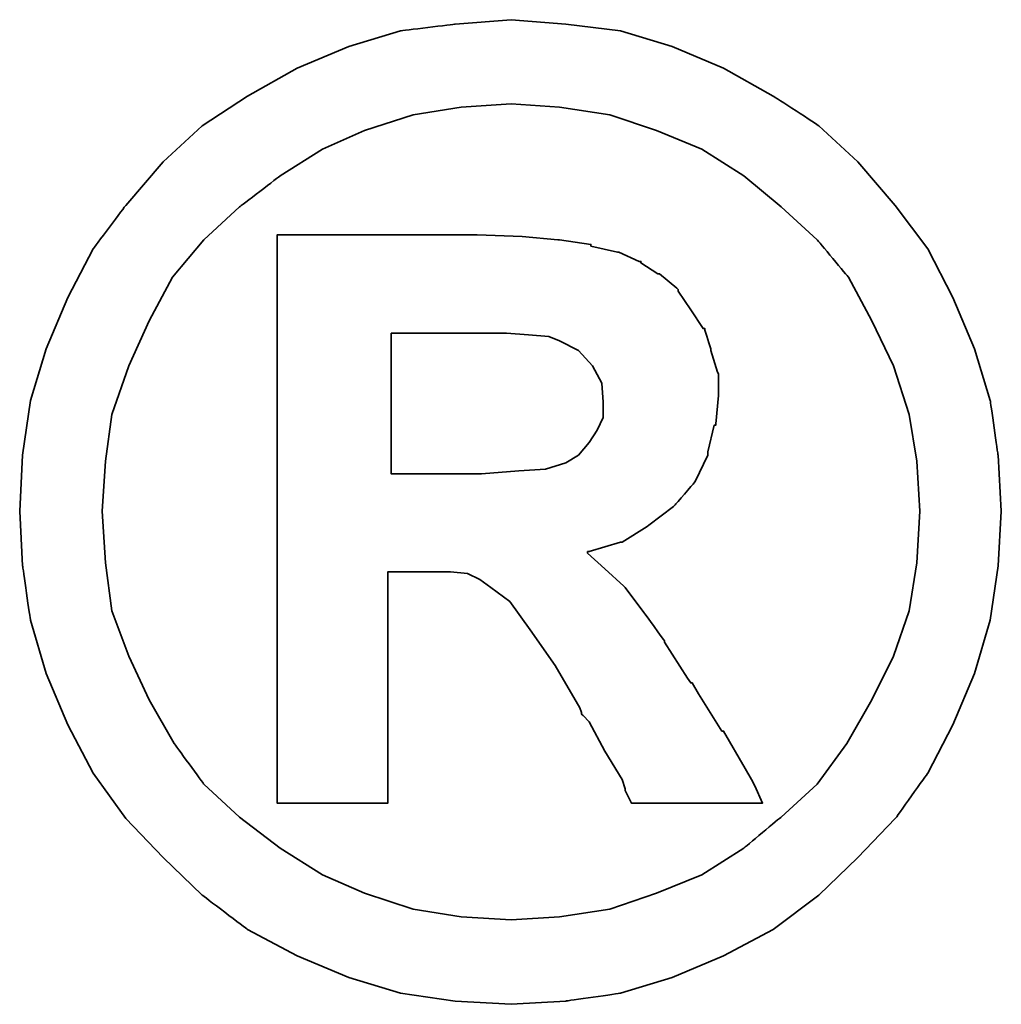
# Model space of a CAD drawing. Header units: inches. Extents: x 16 to 262, y -6 to 191.
# Tile 50 of 52: x 231.634 to 232.483, y 112.741 to 113.593. Entities that reach past the tile are written whole.
import ezdxf

# ---------------------------------------------------------------- set-up
doc = ezdxf.new("R2010")
doc.units = ezdxf.units.IN
doc.header["$LTSCALE"] = 0.25
doc.layers.add('DIM', color=4, linetype='Continuous')
doc.layers.add('layer 1', color=7, linetype='Continuous')

# ---------------------------------------------------------------- blocks, each defined once
blk = doc.blocks.new('TBI MOTION logo(完整正式版)')
at = {"layer": 'layer 1', "color": 22, "lineweight": 35}
for points, knots in [([(81.20634, 4.98624), (81.20634, 4.98624), (81.18649, 5.32862), (81.18649, 5.32862), (81.18649, 5.32862), (81.18649, 5.32862), (81.13886, 5.66206), (81.13886, 5.66206), (81.13886, 5.66206), (81.13886, 5.66206), (81.04359, 5.97764), (81.04359, 5.97764), (81.04359, 5.97764), (81.04359, 5.97764), (80.91061, 6.29124), (80.91061, 6.29124), (80.91061, 6.29124), (80.91061, 6.29124), (80.75778, 6.58697), (80.75778, 6.58697), (80.75778, 6.58697), (80.75778, 6.58697), (80.5593, 6.85294), (80.5593, 6.85294), (80.5593, 6.85294), (80.5593, 6.85294), (80.33105, 7.1189), (80.33105, 7.1189), (80.33105, 7.1189), (80.33105, 7.1189), (80.09287, 7.33921), (80.09287, 7.33921), (80.09287, 7.33921), (80.09287, 7.33921), (79.815, 7.51982), (79.815, 7.51982), (79.815, 7.51982), (79.815, 7.51982), (79.51133, 7.69051), (79.51133, 7.69051), (79.51133, 7.69051), (79.51133, 7.69051), (79.19773, 7.8235), (79.19773, 7.8235), (79.19773, 7.8235), (79.19773, 7.8235), (78.88215, 7.91877), (78.88215, 7.91877), (78.88215, 7.91877), (78.88215, 7.91877), (78.54871, 7.95846), (78.54871, 7.95846), (78.54871, 7.95846), (78.54871, 7.95846), (78.21526, 7.98625), (78.21526, 7.98625), (78.21526, 7.98625), (78.21526, 7.98625), (77.87388, 7.95846), (77.87388, 7.95846), (77.87388, 7.95846), (77.87388, 7.95846), (77.54044, 7.91877), (77.54044, 7.91877), (77.54044, 7.91877), (77.54044, 7.91877), (77.22485, 7.8235), (77.22485, 7.8235), (77.22485, 7.8235), (77.22485, 7.8235), (76.91027, 7.69051), (76.91027, 7.69051), (76.91027, 7.69051), (76.91027, 7.69051), (76.6056, 7.51982), (76.6056, 7.51982), (76.6056, 7.51982), (76.6056, 7.51982), (76.32972, 7.33921), (76.32972, 7.33921), (76.32972, 7.33921), (76.32972, 7.33921), (76.09154, 7.1189), (76.09154, 7.1189), (76.09154, 7.1189), (76.09154, 7.1189), (75.86329, 6.85294), (75.86329, 6.85294), (75.86329, 6.85294), (75.86329, 6.85294), (75.66382, 6.58697), (75.66382, 6.58697), (75.66382, 6.58697), (75.66382, 6.58697), (75.51099, 6.29124), (75.51099, 6.29124), (75.51099, 6.29124), (75.51099, 6.29124), (75.37702, 5.97764), (75.37702, 5.97764), (75.37702, 5.97764), (75.37702, 5.97764), (75.28175, 5.66206), (75.28175, 5.66206), (75.28175, 5.66206), (75.28175, 5.66206), (75.23411, 5.32862), (75.23411, 5.32862), (75.23411, 5.32862), (75.23411, 5.32862), (75.21625, 4.98624), (75.21625, 4.98624), (75.21625, 4.98624), (75.21625, 4.98624), (75.23411, 4.6528), (75.23411, 4.6528), (75.23411, 4.6528), (75.23411, 4.6528), (75.28175, 4.32035), (75.28175, 4.32035), (75.28175, 4.32035), (75.28175, 4.32035), (75.37702, 3.99583), (75.37702, 3.99583), (75.37702, 3.99583), (75.37702, 3.99583), (75.51099, 3.68224), (75.51099, 3.68224), (75.51099, 3.68224), (75.51099, 3.68224), (75.66382, 3.38749), (75.66382, 3.38749), (75.66382, 3.38749), (75.66382, 3.38749), (75.86329, 3.10963), (75.86329, 3.10963), (75.86329, 3.10963), (75.86329, 3.10963), (76.09154, 2.87145), (76.09154, 2.87145), (76.09154, 2.87145), (76.09154, 2.87145), (76.32972, 2.6432), (76.32972, 2.6432), (76.32972, 2.6432), (76.32972, 2.6432), (76.6056, 2.43381), (76.6056, 2.43381), (76.6056, 2.43381), (76.6056, 2.43381), (76.91027, 2.27205), (76.91027, 2.27205), (76.91027, 2.27205), (76.91027, 2.27205), (77.22485, 2.13906), (77.22485, 2.13906), (77.22485, 2.13906), (77.22485, 2.13906), (77.54044, 2.0438), (77.54044, 2.0438), (77.54044, 2.0438), (77.54044, 2.0438), (77.87388, 1.99616), (77.87388, 1.99616), (77.87388, 1.99616), (77.87388, 1.99616), (78.21526, 1.97631), (78.21526, 1.97631), (78.21526, 1.97631), (78.21526, 1.97631), (78.54871, 1.99616), (78.54871, 1.99616), (78.54871, 1.99616), (78.54871, 1.99616), (78.88215, 2.0438), (78.88215, 2.0438), (78.88215, 2.0438), (78.88215, 2.0438), (79.19773, 2.13906), (79.19773, 2.13906), (79.19773, 2.13906), (79.19773, 2.13906), (79.51133, 2.27205), (79.51133, 2.27205), (79.51133, 2.27205), (79.51133, 2.27205), (79.815, 2.43381), (79.815, 2.43381), (79.815, 2.43381), (79.815, 2.43381), (80.09287, 2.6432), (80.09287, 2.6432), (80.09287, 2.6432), (80.09287, 2.6432), (80.33105, 2.87145), (80.33105, 2.87145), (80.33105, 2.87145), (80.33105, 2.87145), (80.5593, 3.10963), (80.5593, 3.10963), (80.5593, 3.10963), (80.5593, 3.10963), (80.75778, 3.38749), (80.75778, 3.38749), (80.75778, 3.38749), (80.75778, 3.38749), (80.91061, 3.68224), (80.91061, 3.68224), (80.91061, 3.68224), (80.91061, 3.68224), (81.04359, 3.99583), (81.04359, 3.99583), (81.04359, 3.99583), (81.04359, 3.99583), (81.13886, 4.32035), (81.13886, 4.32035), (81.13886, 4.32035), (81.13886, 4.32035), (81.18649, 4.6528), (81.18649, 4.6528), (81.18649, 4.6528), (81.18649, 4.6528), (81.20634, 4.98624), (81.20634, 4.98624)], [0, 0, 0, 0, 0.0178571, 0.0178571, 0.0178571, 0.0178572, 0.0357143, 0.0357143, 0.0357143, 0.0357143, 0.0535714, 0.0535714, 0.0535714, 0.0535714, 0.0714286, 0.0714286, 0.0714286, 0.0714286, 0.0892857, 0.0892857, 0.0892857, 0.0892857, 0.1071429, 0.1071429, 0.1071429, 0.1071429, 0.125, 0.125, 0.125, 0.125, 0.1428571, 0.1428571, 0.1428571, 0.1428572, 0.1607143, 0.1607143, 0.1607143, 0.1607143, 0.1785714, 0.1785714, 0.1785714, 0.1785714, 0.1964286, 0.1964286, 0.1964286, 0.1964286, 0.2142857, 0.2142857, 0.2142857, 0.2142857, 0.2321429, 0.2321429, 0.2321429, 0.2321429, 0.25, 0.25, 0.25, 0.25, 0.2678571, 0.2678571, 0.2678571, 0.2678572, 0.2857143, 0.2857143, 0.2857143, 0.2857143, 0.3035714, 0.3035714, 0.3035714, 0.3035714, 0.3214286, 0.3214286, 0.3214286, 0.3214286, 0.3392857, 0.3392857, 0.3392857, 0.3392857, 0.3571429, 0.3571429, 0.3571429, 0.3571429, 0.375, 0.375, 0.375, 0.375, 0.3928571, 0.3928571, 0.3928571, 0.3928572, 0.4107143, 0.4107143, 0.4107143, 0.4107143, 0.4285714, 0.4285714, 0.4285714, 0.4285714, 0.4464286, 0.4464286, 0.4464286, 0.4464286, 0.4642857, 0.4642857, 0.4642857, 0.4642857, 0.4821429, 0.4821429, 0.4821429, 0.4821429, 0.5, 0.5, 0.5, 0.5, 0.5178571, 0.5178571, 0.5178571, 0.5178572, 0.5357143, 0.5357143, 0.5357143, 0.5357143, 0.5535714, 0.5535714, 0.5535714, 0.5535714, 0.5714286, 0.5714286, 0.5714286, 0.5714286, 0.5892857, 0.5892857, 0.5892857, 0.5892857, 0.6071429, 0.6071429, 0.6071429, 0.6071429, 0.625, 0.625, 0.625, 0.625, 0.6428571, 0.6428571, 0.6428571, 0.6428572, 0.6607143, 0.6607143, 0.6607143, 0.6607143, 0.6785714, 0.6785714, 0.6785714, 0.6785714, 0.6964286, 0.6964286, 0.6964286, 0.6964286, 0.7142857, 0.7142857, 0.7142857, 0.7142857, 0.7321429, 0.7321429, 0.7321429, 0.7321429, 0.75, 0.75, 0.75, 0.75, 0.7678571, 0.7678571, 0.7678571, 0.7678572, 0.7857143, 0.7857143, 0.7857143, 0.7857143, 0.8035714, 0.8035714, 0.8035714, 0.8035714, 0.8214286, 0.8214286, 0.8214286, 0.8214286, 0.8392857, 0.8392857, 0.8392857, 0.8392857, 0.8571429, 0.8571429, 0.8571429, 0.8571429, 0.875, 0.875, 0.875, 0.875, 0.8928571, 0.8928571, 0.8928571, 0.8928572, 0.9107143, 0.9107143, 0.9107143, 0.9107143, 0.9285714, 0.9285714, 0.9285714, 0.9285714, 0.9464286, 0.9464286, 0.9464286, 0.9464286, 0.9642857, 0.9642857, 0.9642857, 0.9642857, 0.9821429, 0.9821429, 0.9821429, 0.9821429, 1, 1, 1, 1]), ([(80.71014, 4.98624), (80.71014, 4.98624), (80.69129, 5.29091), (80.69129, 5.29091), (80.69129, 5.29091), (80.69129, 5.29091), (80.64464, 5.57672), (80.64464, 5.57672), (80.64464, 5.57672), (80.64464, 5.57672), (80.54937, 5.87245), (80.54937, 5.87245), (80.54937, 5.87245), (80.54937, 5.87245), (80.41639, 6.14833), (80.41639, 6.14833), (80.41639, 6.14833), (80.41639, 6.14833), (80.27349, 6.41429), (80.27349, 6.41429), (80.27349, 6.41429), (80.27349, 6.41429), (80.08295, 6.64255), (80.08295, 6.64255), (80.08295, 6.64255), (80.08295, 6.64255), (79.86264, 6.84301), (79.86264, 6.84301), (79.86264, 6.84301), (79.86264, 6.84301), (79.63439, 7.03355), (79.63439, 7.03355), (79.63439, 7.03355), (79.63439, 7.03355), (79.37835, 7.1963), (79.37835, 7.1963), (79.37835, 7.1963), (79.37835, 7.1963), (79.10246, 7.30944), (79.10246, 7.30944), (79.10246, 7.30944), (79.10246, 7.30944), (78.81665, 7.40471), (78.81665, 7.40471), (78.81665, 7.40471), (78.81665, 7.40471), (78.511, 7.45234), (78.511, 7.45234), (78.511, 7.45234), (78.511, 7.45234), (78.21526, 7.47219), (78.21526, 7.47219), (78.21526, 7.47219), (78.21526, 7.47219), (77.9106, 7.45234), (77.9106, 7.45234), (77.9106, 7.45234), (77.9106, 7.45234), (77.61685, 7.40471), (77.61685, 7.40471), (77.61685, 7.40471), (77.61685, 7.40471), (77.32012, 7.30944), (77.32012, 7.30944), (77.32012, 7.30944), (77.32012, 7.30944), (77.06309, 7.1963), (77.06309, 7.1963), (77.06309, 7.1963), (77.06309, 7.1963), (76.80606, 7.03355), (76.80606, 7.03355), (76.80606, 7.03355), (76.80606, 7.03355), (76.55797, 6.84301), (76.55797, 6.84301), (76.55797, 6.84301), (76.55797, 6.84301), (76.34063, 6.64255), (76.34063, 6.64255), (76.34063, 6.64255), (76.34063, 6.64255), (76.1491, 6.41429), (76.1491, 6.41429), (76.1491, 6.41429), (76.1491, 6.41429), (76.0062, 6.14833), (76.0062, 6.14833), (76.0062, 6.14833), (76.0062, 6.14833), (75.88314, 5.87245), (75.88314, 5.87245), (75.88314, 5.87245), (75.88314, 5.87245), (75.77794, 5.57672), (75.77794, 5.57672), (75.77794, 5.57672), (75.77794, 5.57672), (75.73924, 5.29091), (75.73924, 5.29091), (75.73924, 5.29091), (75.73924, 5.29091), (75.72039, 4.98624), (75.72039, 4.98624), (75.72039, 4.98624), (75.72039, 4.98624), (75.73924, 4.67165), (75.73924, 4.67165), (75.73924, 4.67165), (75.73924, 4.67165), (75.77794, 4.37791), (75.77794, 4.37791), (75.77794, 4.37791), (75.77794, 4.37791), (75.88314, 4.10102), (75.88314, 4.10102), (75.88314, 4.10102), (75.88314, 4.10102), (76.0062, 3.83407), (76.0062, 3.83407), (76.0062, 3.83407), (76.0062, 3.83407), (76.15902, 3.56811), (76.15902, 3.56811), (76.15902, 3.56811), (76.15902, 3.56811), (76.34063, 3.32001), (76.34063, 3.32001), (76.34063, 3.32001), (76.34063, 3.32001), (76.55797, 3.11955), (76.55797, 3.11955), (76.55797, 3.11955), (76.55797, 3.11955), (76.80606, 2.92901), (76.80606, 2.92901), (76.80606, 2.92901), (76.80606, 2.92901), (77.06309, 2.76725), (77.06309, 2.76725), (77.06309, 2.76725), (77.06309, 2.76725), (77.32012, 2.65412), (77.32012, 2.65412), (77.32012, 2.65412), (77.32012, 2.65412), (77.61685, 2.55786), (77.61685, 2.55786), (77.61685, 2.55786), (77.61685, 2.55786), (77.9106, 2.51022), (77.9106, 2.51022), (77.9106, 2.51022), (77.9106, 2.51022), (78.21526, 2.49137), (78.21526, 2.49137), (78.21526, 2.49137), (78.21526, 2.49137), (78.511, 2.51022), (78.511, 2.51022), (78.511, 2.51022), (78.511, 2.51022), (78.81665, 2.55786), (78.81665, 2.55786), (78.81665, 2.55786), (78.81665, 2.55786), (79.10246, 2.65412), (79.10246, 2.65412), (79.10246, 2.65412), (79.10246, 2.65412), (79.37835, 2.76725), (79.37835, 2.76725), (79.37835, 2.76725), (79.37835, 2.76725), (79.63439, 2.92901), (79.63439, 2.92901), (79.63439, 2.92901), (79.63439, 2.92901), (79.86264, 3.11955), (79.86264, 3.11955), (79.86264, 3.11955), (79.86264, 3.11955), (80.08295, 3.32001), (80.08295, 3.32001), (80.08295, 3.32001), (80.08295, 3.32001), (80.26356, 3.56811), (80.26356, 3.56811), (80.26356, 3.56811), (80.26356, 3.56811), (80.41639, 3.83407), (80.41639, 3.83407), (80.41639, 3.83407), (80.41639, 3.83407), (80.54937, 4.10102), (80.54937, 4.10102), (80.54937, 4.10102), (80.54937, 4.10102), (80.64464, 4.37791), (80.64464, 4.37791), (80.64464, 4.37791), (80.64464, 4.37791), (80.69129, 4.67165), (80.69129, 4.67165), (80.69129, 4.67165), (80.69129, 4.67165), (80.71014, 4.98624), (80.71014, 4.98624)], [0, 0, 0, 0, 0.0192308, 0.0192308, 0.0192308, 0.0192308, 0.0384615, 0.0384615, 0.0384615, 0.0384615, 0.0576923, 0.0576923, 0.0576923, 0.0576923, 0.0769231, 0.0769231, 0.0769231, 0.0769231, 0.0961538, 0.0961538, 0.0961538, 0.0961539, 0.1153846, 0.1153846, 0.1153846, 0.1153846, 0.1346154, 0.1346154, 0.1346154, 0.1346154, 0.1538462, 0.1538462, 0.1538462, 0.1538462, 0.1730769, 0.1730769, 0.1730769, 0.1730769, 0.1923077, 0.1923077, 0.1923077, 0.1923077, 0.2115385, 0.2115385, 0.2115385, 0.2115385, 0.2307692, 0.2307692, 0.2307692, 0.2307692, 0.25, 0.25, 0.25, 0.25, 0.2692308, 0.2692308, 0.2692308, 0.2692308, 0.2884615, 0.2884615, 0.2884615, 0.2884615, 0.3076923, 0.3076923, 0.3076923, 0.3076923, 0.3269231, 0.3269231, 0.3269231, 0.3269231, 0.3461538, 0.3461538, 0.3461538, 0.3461539, 0.3653846, 0.3653846, 0.3653846, 0.3653846, 0.3846154, 0.3846154, 0.3846154, 0.3846154, 0.4038462, 0.4038462, 0.4038462, 0.4038462, 0.4230769, 0.4230769, 0.4230769, 0.4230769, 0.4423077, 0.4423077, 0.4423077, 0.4423077, 0.4615385, 0.4615385, 0.4615385, 0.4615385, 0.4807692, 0.4807692, 0.4807692, 0.4807692, 0.5, 0.5, 0.5, 0.5, 0.5192308, 0.5192308, 0.5192308, 0.5192308, 0.5384615, 0.5384615, 0.5384615, 0.5384615, 0.5576923, 0.5576923, 0.5576923, 0.5576923, 0.5769231, 0.5769231, 0.5769231, 0.5769231, 0.5961538, 0.5961538, 0.5961538, 0.5961539, 0.6153846, 0.6153846, 0.6153846, 0.6153846, 0.6346154, 0.6346154, 0.6346154, 0.6346154, 0.6538462, 0.6538462, 0.6538462, 0.6538462, 0.6730769, 0.6730769, 0.6730769, 0.6730769, 0.6923077, 0.6923077, 0.6923077, 0.6923077, 0.7115385, 0.7115385, 0.7115385, 0.7115385, 0.7307692, 0.7307692, 0.7307692, 0.7307692, 0.75, 0.75, 0.75, 0.75, 0.7692308, 0.7692308, 0.7692308, 0.7692308, 0.7884615, 0.7884615, 0.7884615, 0.7884615, 0.8076923, 0.8076923, 0.8076923, 0.8076923, 0.8269231, 0.8269231, 0.8269231, 0.8269231, 0.8461538, 0.8461538, 0.8461538, 0.8461539, 0.8653846, 0.8653846, 0.8653846, 0.8653846, 0.8846154, 0.8846154, 0.8846154, 0.8846154, 0.9038462, 0.9038462, 0.9038462, 0.9038462, 0.9230769, 0.9230769, 0.9230769, 0.9230769, 0.9423077, 0.9423077, 0.9423077, 0.9423077, 0.9615385, 0.9615385, 0.9615385, 0.9615385, 0.9807692, 0.9807692, 0.9807692, 0.9807692, 1, 1, 1, 1]), ([(76.78721, 3.2823), (76.78721, 3.2823), (76.78721, 3.32001), (76.78721, 3.32001), (76.78721, 3.32001), (76.78721, 3.32001), (76.78721, 3.42422), (76.78721, 3.42422), (76.78721, 3.42422), (76.78721, 3.42422), (76.78721, 3.59689), (76.78721, 3.59689), (76.78721, 3.59689), (76.78721, 3.59689), (76.78721, 3.80529), (76.78721, 3.80529), (76.78721, 3.80529), (76.78721, 3.80529), (76.78721, 4.0524), (76.78721, 4.0524), (76.78721, 4.0524), (76.78721, 4.0524), (76.78721, 4.32035), (76.78721, 4.32035), (76.78721, 4.32035), (76.78721, 4.32035), (76.78721, 4.92868), (76.78721, 4.92868), (76.78721, 4.92868), (76.78721, 4.92868), (76.78721, 5.53801), (76.78721, 5.53801), (76.78721, 5.53801), (76.78721, 5.53801), (76.78721, 5.82482), (76.78721, 5.82482), (76.78721, 5.82482), (76.78721, 5.82482), (76.78721, 6.07291), (76.78721, 6.07291), (76.78721, 6.07291), (76.78721, 6.07291), (76.78721, 6.30017), (76.78721, 6.30017), (76.78721, 6.30017), (76.78721, 6.30017), (76.78721, 6.45399), (76.78721, 6.45399), (76.78721, 6.45399), (76.78721, 6.45399), (76.78721, 6.5572), (76.78721, 6.5572), (76.78721, 6.5572), (76.78721, 6.5572), (76.78721, 6.59689), (76.78721, 6.59689), (76.78721, 6.59689), (76.78721, 6.59689), (76.78721, 6.67232), (76.78721, 6.67232), (76.78721, 6.67232), (76.78721, 6.67232), (76.8537, 6.67232), (76.8537, 6.67232), (76.8537, 6.67232), (76.8537, 6.67232), (76.87355, 6.67232), (76.87355, 6.67232), (76.87355, 6.67232), (76.87355, 6.67232), (76.91027, 6.67232), (76.91027, 6.67232), (76.91027, 6.67232), (76.91027, 6.67232), (77.04424, 6.67232), (77.04424, 6.67232), (77.04424, 6.67232), (77.04424, 6.67232), (77.22485, 6.67232), (77.22485, 6.67232), (77.22485, 6.67232), (77.22485, 6.67232), (77.43524, 6.67232), (77.43524, 6.67232), (77.43524, 6.67232), (77.43524, 6.67232), (77.65357, 6.67232), (77.65357, 6.67232), (77.65357, 6.67232), (77.65357, 6.67232), (77.82625, 6.67232), (77.82625, 6.67232), (77.82625, 6.67232), (77.82625, 6.67232), (77.94037, 6.67232), (77.94037, 6.67232), (77.94037, 6.67232), (77.94037, 6.67232), (77.97709, 6.67232), (77.97709, 6.67232), (77.97709, 6.67232), (77.97709, 6.67232), (77.99694, 6.67232), (77.99694, 6.67232), (77.99694, 6.67232), (77.99694, 6.67232), (78.00686, 6.67232), (78.00686, 6.67232), (78.00686, 6.67232), (78.00686, 6.67232), (78.28275, 6.6624), (78.28275, 6.6624), (78.28275, 6.6624), (78.28275, 6.6624), (78.50107, 6.64255), (78.50107, 6.64255), (78.50107, 6.64255), (78.50107, 6.64255), (78.511, 6.64255), (78.511, 6.64255), (78.511, 6.64255), (78.511, 6.64255), (78.70154, 6.61476), (78.70154, 6.61476), (78.70154, 6.61476), (78.70154, 6.61476), (78.70154, 6.60483), (78.70154, 6.60483), (78.70154, 6.60483), (78.70154, 6.60483), (78.86429, 6.56713), (78.86429, 6.56713), (78.86429, 6.56713), (78.86429, 6.56713), (78.87223, 6.56713), (78.87223, 6.56713), (78.87223, 6.56713), (78.87223, 6.56713), (78.99727, 6.51056), (78.99727, 6.51056), (78.99727, 6.51056), (78.99727, 6.51056), (79.00719, 6.51056), (79.00719, 6.51056), (79.00719, 6.51056), (79.00719, 6.51056), (79.00719, 6.50162), (79.00719, 6.50162), (79.00719, 6.50162), (79.00719, 6.50162), (79.1104, 6.43415), (79.1104, 6.43415), (79.1104, 6.43415), (79.1104, 6.43415), (79.12132, 6.43415), (79.12132, 6.43415), (79.12132, 6.43415), (79.12132, 6.43415), (79.22552, 6.34781), (79.22552, 6.34781), (79.22552, 6.34781), (79.22552, 6.34781), (79.23544, 6.33888), (79.23544, 6.33888), (79.23544, 6.33888), (79.23544, 6.33888), (79.23544, 6.32895), (79.23544, 6.32895), (79.23544, 6.32895), (79.23544, 6.32895), (79.31087, 6.21483), (79.31087, 6.21483), (79.31087, 6.21483), (79.31087, 6.21483), (79.38629, 6.1007), (79.38629, 6.1007), (79.38629, 6.1007), (79.38629, 6.1007), (79.3972, 6.1007), (79.3972, 6.1007), (79.3972, 6.1007), (79.3972, 6.1007), (79.3972, 6.09078), (79.3972, 6.09078), (79.3972, 6.09078), (79.3972, 6.09078), (79.43392, 5.97764), (79.43392, 5.97764), (79.43392, 5.97764), (79.43392, 5.97764), (79.43392, 5.96772), (79.43392, 5.96772), (79.43392, 5.96772), (79.43392, 5.96772), (79.47362, 5.83474), (79.47362, 5.83474), (79.47362, 5.83474), (79.47362, 5.83474), (79.48156, 5.82482), (79.48156, 5.82482), (79.48156, 5.82482), (79.48156, 5.82482), (79.48156, 5.69977), (79.48156, 5.69977), (79.48156, 5.69977), (79.48156, 5.69977), (79.48156, 5.69183), (79.48156, 5.69183), (79.48156, 5.69183), (79.48156, 5.69183), (79.4637, 5.51915), (79.4637, 5.51915), (79.4637, 5.51915), (79.4637, 5.51915), (79.4637, 5.51122), (79.4637, 5.51122), (79.4637, 5.51122), (79.4637, 5.51122), (79.45377, 5.51122), (79.45377, 5.51122), (79.45377, 5.51122), (79.45377, 5.51122), (79.41507, 5.34847), (79.41507, 5.34847), (79.41507, 5.34847), (79.41507, 5.34847), (79.41507, 5.33854), (79.41507, 5.33854), (79.41507, 5.33854), (79.41507, 5.33854), (79.41507, 5.32862), (79.41507, 5.32862), (79.41507, 5.32862), (79.41507, 5.32862), (79.33865, 5.16785), (79.33865, 5.16785), (79.33865, 5.16785), (79.33865, 5.16785), (79.33071, 5.15693), (79.33071, 5.15693), (79.33071, 5.15693), (79.33071, 5.15693), (79.2156, 5.02495), (79.2156, 5.02495), (79.2156, 5.02495), (79.2156, 5.02495), (79.20567, 5.01502), (79.20567, 5.01502), (79.20567, 5.01502), (79.20567, 5.01502), (79.05483, 4.89991), (79.05483, 4.89991), (79.05483, 4.89991), (79.05483, 4.89991), (79.04491, 4.89197), (79.04491, 4.89197), (79.04491, 4.89197), (79.04491, 4.89197), (78.89208, 4.7967), (78.89208, 4.7967), (78.89208, 4.7967), (78.89208, 4.7967), (78.88215, 4.7967), (78.88215, 4.7967), (78.88215, 4.7967), (78.88215, 4.7967), (78.69161, 4.73913), (78.69161, 4.73913), (78.69161, 4.73913), (78.69161, 4.73913), (78.68169, 4.73913), (78.68169, 4.73913), (78.68169, 4.73913), (78.68169, 4.73913), (78.68169, 4.72921), (78.68169, 4.72921), (78.68169, 4.72921), (78.68169, 4.72921), (78.78688, 4.63394), (78.78688, 4.63394), (78.78688, 4.63394), (78.78688, 4.63394), (78.902, 4.52875), (78.902, 4.52875), (78.902, 4.52875), (78.902, 4.52875), (78.91093, 4.52081), (78.91093, 4.52081), (78.91093, 4.52081), (78.91093, 4.52081), (79.02506, 4.36798), (79.02506, 4.36798), (79.02506, 4.36798), (79.02506, 4.36798), (79.1501, 4.1953), (79.1501, 4.1953), (79.1501, 4.1953), (79.1501, 4.1953), (79.1501, 4.18736), (79.1501, 4.18736), (79.1501, 4.18736), (79.1501, 4.18736), (79.29201, 3.96705), (79.29201, 3.96705), (79.29201, 3.96705), (79.29201, 3.96705), (79.31087, 3.93828), (79.31087, 3.93828), (79.31087, 3.93828), (79.31087, 3.93828), (79.32079, 3.93828), (79.32079, 3.93828), (79.32079, 3.93828), (79.32079, 3.93828), (79.3585, 3.87178), (79.3585, 3.87178), (79.3585, 3.87178), (79.3585, 3.87178), (79.50141, 3.64353), (79.50141, 3.64353), (79.50141, 3.64353), (79.50141, 3.64353), (79.51133, 3.64353), (79.51133, 3.64353), (79.51133, 3.64353), (79.51133, 3.64353), (79.64431, 3.41528), (79.64431, 3.41528), (79.64431, 3.41528), (79.64431, 3.41528), (79.68202, 3.3478), (79.68202, 3.3478), (79.68202, 3.3478), (79.68202, 3.3478), (79.70187, 3.31009), (79.70187, 3.31009), (79.70187, 3.31009), (79.70187, 3.31009), (79.7495, 3.2049), (79.7495, 3.2049), (79.7495, 3.2049), (79.7495, 3.2049), (79.64431, 3.2049), (79.64431, 3.2049), (79.64431, 3.2049), (79.64431, 3.2049), (79.62546, 3.2049), (79.62546, 3.2049), (79.62546, 3.2049), (79.62546, 3.2049), (79.53912, 3.2049), (79.53912, 3.2049), (79.53912, 3.2049), (79.53912, 3.2049), (79.31087, 3.2049), (79.31087, 3.2049), (79.31087, 3.2049), (79.31087, 3.2049), (79.08262, 3.2049), (79.08262, 3.2049), (79.08262, 3.2049), (79.08262, 3.2049), (79.00719, 3.2049), (79.00719, 3.2049), (79.00719, 3.2049), (79.00719, 3.2049), (78.98735, 3.2049), (78.98735, 3.2049), (78.98735, 3.2049), (78.98735, 3.2049), (78.94964, 3.2049), (78.94964, 3.2049), (78.94964, 3.2049), (78.94964, 3.2049), (78.92979, 3.24459), (78.92979, 3.24459), (78.92979, 3.24459), (78.92979, 3.24459), (78.91093, 3.2823), (78.91093, 3.2823), (78.91093, 3.2823), (78.91093, 3.2823), (78.91093, 3.29223), (78.91093, 3.29223), (78.91093, 3.29223), (78.91093, 3.29223), (78.89208, 3.3478), (78.89208, 3.3478), (78.89208, 3.3478), (78.89208, 3.3478), (78.78688, 3.52048), (78.78688, 3.52048), (78.78688, 3.52048), (78.78688, 3.52048), (78.69161, 3.7001), (78.69161, 3.7001), (78.69161, 3.7001), (78.69161, 3.7001), (78.6539, 3.7388), (78.6539, 3.7388), (78.6539, 3.7388), (78.6539, 3.7388), (78.64398, 3.74873), (78.64398, 3.74873), (78.64398, 3.74873), (78.64398, 3.74873), (78.64398, 3.75766), (78.64398, 3.75766), (78.64398, 3.75766), (78.64398, 3.75766), (78.63405, 3.78644), (78.63405, 3.78644), (78.63405, 3.78644), (78.63405, 3.78644), (78.48321, 4.04347), (78.48321, 4.04347), (78.48321, 4.04347), (78.48321, 4.04347), (78.33038, 4.2618), (78.33038, 4.2618), (78.33038, 4.2618), (78.33038, 4.2618), (78.20732, 4.43447), (78.20732, 4.43447), (78.20732, 4.43447), (78.20732, 4.43447), (78.09221, 4.52081), (78.09221, 4.52081), (78.09221, 4.52081), (78.09221, 4.52081), (78.02472, 4.56845), (78.02472, 4.56845), (78.02472, 4.56845), (78.02472, 4.56845), (77.9493, 4.60616), (77.9493, 4.60616), (77.9493, 4.60616), (77.9493, 4.60616), (77.8451, 4.61608), (77.8451, 4.61608), (77.8451, 4.61608), (77.8451, 4.61608), (77.71113, 4.61608), (77.71113, 4.61608), (77.71113, 4.61608), (77.71113, 4.61608), (77.69128, 4.61608), (77.69128, 4.61608), (77.69128, 4.61608), (77.69128, 4.61608), (77.67342, 4.61608), (77.67342, 4.61608), (77.67342, 4.61608), (77.67342, 4.61608), (77.5583, 4.61608), (77.5583, 4.61608), (77.5583, 4.61608), (77.5583, 4.61608), (77.46303, 4.61608), (77.46303, 4.61608), (77.46303, 4.61608), (77.46303, 4.61608), (77.46303, 4.54761), (77.46303, 4.54761), (77.46303, 4.54761), (77.46303, 4.54761), (77.46303, 4.47318), (77.46303, 4.47318), (77.46303, 4.47318), (77.46303, 4.47318), (77.46303, 4.24294), (77.46303, 4.24294), (77.46303, 4.24294), (77.46303, 4.24294), (77.46303, 3.99583), (77.46303, 3.99583), (77.46303, 3.99583), (77.46303, 3.99583), (77.46303, 3.72888), (77.46303, 3.72888), (77.46303, 3.72888), (77.46303, 3.72888), (77.46303, 3.51055), (77.46303, 3.51055), (77.46303, 3.51055), (77.46303, 3.51055), (77.46303, 3.42422), (77.46303, 3.42422), (77.46303, 3.42422), (77.46303, 3.42422), (77.46303, 3.35773), (77.46303, 3.35773), (77.46303, 3.35773), (77.46303, 3.35773), (77.46303, 3.30017), (77.46303, 3.30017), (77.46303, 3.30017), (77.46303, 3.30017), (77.46303, 3.2823), (77.46303, 3.2823), (77.46303, 3.2823), (77.46303, 3.2823), (77.46303, 3.2049), (77.46303, 3.2049), (77.46303, 3.2049), (77.46303, 3.2049), (77.39753, 3.2049), (77.39753, 3.2049), (77.39753, 3.2049), (77.39753, 3.2049), (77.37768, 3.2049), (77.37768, 3.2049), (77.37768, 3.2049), (77.37768, 3.2049), (77.32012, 3.2049), (77.32012, 3.2049), (77.32012, 3.2049), (77.32012, 3.2049), (77.12165, 3.2049), (77.12165, 3.2049), (77.12165, 3.2049), (77.12165, 3.2049), (76.94897, 3.2049), (76.94897, 3.2049), (76.94897, 3.2049), (76.94897, 3.2049), (76.8924, 3.2049), (76.8924, 3.2049), (76.8924, 3.2049), (76.8924, 3.2049), (76.8537, 3.2049), (76.8537, 3.2049), (76.8537, 3.2049), (76.8537, 3.2049), (76.78721, 3.2049), (76.78721, 3.2049), (76.78721, 3.2049), (76.78721, 3.2049), (76.78721, 3.2823), (76.78721, 3.2823)], [0, 0, 0, 0, 0.0074074, 0.0074074, 0.0074074, 0.0074074, 0.0148148, 0.0148148, 0.0148148, 0.0148148, 0.0222222, 0.0222222, 0.0222222, 0.0222222, 0.0296296, 0.0296296, 0.0296296, 0.0296296, 0.037037, 0.037037, 0.037037, 0.037037, 0.0444444, 0.0444444, 0.0444444, 0.0444445, 0.0518519, 0.0518519, 0.0518519, 0.0518519, 0.0592593, 0.0592593, 0.0592593, 0.0592593, 0.0666667, 0.0666667, 0.0666667, 0.0666667, 0.0740741, 0.0740741, 0.0740741, 0.0740741, 0.0814815, 0.0814815, 0.0814815, 0.0814815, 0.0888889, 0.0888889, 0.0888889, 0.0888889, 0.0962963, 0.0962963, 0.0962963, 0.0962963, 0.1037037, 0.1037037, 0.1037037, 0.1037037, 0.1111111, 0.1111111, 0.1111111, 0.1111111, 0.1185185, 0.1185185, 0.1185185, 0.1185185, 0.1259259, 0.1259259, 0.1259259, 0.1259259, 0.1333333, 0.1333333, 0.1333333, 0.1333333, 0.1407407, 0.1407407, 0.1407407, 0.1407408, 0.1481481, 0.1481481, 0.1481481, 0.1481482, 0.1555556, 0.1555556, 0.1555556, 0.1555556, 0.162963, 0.162963, 0.162963, 0.162963, 0.1703704, 0.1703704, 0.1703704, 0.1703704, 0.1777778, 0.1777778, 0.1777778, 0.1777778, 0.1851852, 0.1851852, 0.1851852, 0.1851852, 0.1925926, 0.1925926, 0.1925926, 0.1925926, 0.2, 0.2, 0.2, 0.2, 0.2074074, 0.2074074, 0.2074074, 0.2074074, 0.2148148, 0.2148148, 0.2148148, 0.2148148, 0.2222222, 0.2222222, 0.2222222, 0.2222222, 0.2296296, 0.2296296, 0.2296296, 0.2296296, 0.237037, 0.237037, 0.237037, 0.237037, 0.2444444, 0.2444444, 0.2444444, 0.2444445, 0.2518519, 0.2518519, 0.2518519, 0.2518519, 0.2592593, 0.2592593, 0.2592593, 0.2592593, 0.2666667, 0.2666667, 0.2666667, 0.2666667, 0.2740741, 0.2740741, 0.2740741, 0.2740741, 0.2814815, 0.2814815, 0.2814815, 0.2814815, 0.2888889, 0.2888889, 0.2888889, 0.2888889, 0.2962963, 0.2962963, 0.2962963, 0.2962963, 0.3037037, 0.3037037, 0.3037037, 0.3037037, 0.3111111, 0.3111111, 0.3111111, 0.3111111, 0.3185185, 0.3185185, 0.3185185, 0.3185185, 0.3259259, 0.3259259, 0.3259259, 0.3259259, 0.3333333, 0.3333333, 0.3333333, 0.3333333, 0.3407407, 0.3407407, 0.3407407, 0.3407408, 0.3481481, 0.3481481, 0.3481481, 0.3481482, 0.3555556, 0.3555556, 0.3555556, 0.3555556, 0.362963, 0.362963, 0.362963, 0.362963, 0.3703704, 0.3703704, 0.3703704, 0.3703704, 0.3777778, 0.3777778, 0.3777778, 0.3777778, 0.3851852, 0.3851852, 0.3851852, 0.3851852, 0.3925926, 0.3925926, 0.3925926, 0.3925926, 0.4, 0.4, 0.4, 0.4, 0.4074074, 0.4074074, 0.4074074, 0.4074074, 0.4148148, 0.4148148, 0.4148148, 0.4148148, 0.4222222, 0.4222222, 0.4222222, 0.4222222, 0.4296296, 0.4296296, 0.4296296, 0.4296296, 0.437037, 0.437037, 0.437037, 0.437037, 0.4444444, 0.4444444, 0.4444444, 0.4444445, 0.4518519, 0.4518519, 0.4518519, 0.4518519, 0.4592593, 0.4592593, 0.4592593, 0.4592593, 0.4666667, 0.4666667, 0.4666667, 0.4666667, 0.4740741, 0.4740741, 0.4740741, 0.4740741, 0.4814815, 0.4814815, 0.4814815, 0.4814815, 0.4888889, 0.4888889, 0.4888889, 0.4888889, 0.4962963, 0.4962963, 0.4962963, 0.4962963, 0.5037037, 0.5037037, 0.5037037, 0.5037037, 0.5111111, 0.5111111, 0.5111111, 0.5111111, 0.5185185, 0.5185185, 0.5185185, 0.5185185, 0.5259259, 0.5259259, 0.5259259, 0.5259259, 0.5333333, 0.5333333, 0.5333333, 0.5333333, 0.5407407, 0.5407407, 0.5407407, 0.5407408, 0.5481481, 0.5481481, 0.5481481, 0.5481482, 0.5555556, 0.5555556, 0.5555556, 0.5555556, 0.562963, 0.562963, 0.562963, 0.562963, 0.5703704, 0.5703704, 0.5703704, 0.5703704, 0.5777778, 0.5777778, 0.5777778, 0.5777778, 0.5851852, 0.5851852, 0.5851852, 0.5851852, 0.5925926, 0.5925926, 0.5925926, 0.5925926, 0.6, 0.6, 0.6, 0.6, 0.6074074, 0.6074074, 0.6074074, 0.6074074, 0.6148148, 0.6148148, 0.6148148, 0.6148148, 0.6222222, 0.6222222, 0.6222222, 0.6222222, 0.6296296, 0.6296296, 0.6296296, 0.6296296, 0.637037, 0.637037, 0.637037, 0.637037, 0.6444444, 0.6444444, 0.6444444, 0.6444445, 0.6518519, 0.6518519, 0.6518519, 0.6518519, 0.6592593, 0.6592593, 0.6592593, 0.6592593, 0.6666667, 0.6666667, 0.6666667, 0.6666667, 0.6740741, 0.6740741, 0.6740741, 0.6740741, 0.6814815, 0.6814815, 0.6814815, 0.6814815, 0.6888889, 0.6888889, 0.6888889, 0.6888889, 0.6962963, 0.6962963, 0.6962963, 0.6962963, 0.7037037, 0.7037037, 0.7037037, 0.7037037, 0.7111111, 0.7111111, 0.7111111, 0.7111111, 0.7185185, 0.7185185, 0.7185185, 0.7185185, 0.7259259, 0.7259259, 0.7259259, 0.7259259, 0.7333333, 0.7333333, 0.7333333, 0.7333333, 0.7407407, 0.7407407, 0.7407407, 0.7407408, 0.7481481, 0.7481481, 0.7481481, 0.7481482, 0.7555556, 0.7555556, 0.7555556, 0.7555556, 0.762963, 0.762963, 0.762963, 0.762963, 0.7703704, 0.7703704, 0.7703704, 0.7703704, 0.7777778, 0.7777778, 0.7777778, 0.7777778, 0.7851852, 0.7851852, 0.7851852, 0.7851852, 0.7925926, 0.7925926, 0.7925926, 0.7925926, 0.8, 0.8, 0.8, 0.8, 0.8074074, 0.8074074, 0.8074074, 0.8074074, 0.8148148, 0.8148148, 0.8148148, 0.8148148, 0.8222222, 0.8222222, 0.8222222, 0.8222222, 0.8296296, 0.8296296, 0.8296296, 0.8296296, 0.837037, 0.837037, 0.837037, 0.837037, 0.8444444, 0.8444444, 0.8444444, 0.8444445, 0.8518519, 0.8518519, 0.8518519, 0.8518519, 0.8592593, 0.8592593, 0.8592593, 0.8592593, 0.8666667, 0.8666667, 0.8666667, 0.8666667, 0.8740741, 0.8740741, 0.8740741, 0.8740741, 0.8814815, 0.8814815, 0.8814815, 0.8814815, 0.8888889, 0.8888889, 0.8888889, 0.8888889, 0.8962963, 0.8962963, 0.8962963, 0.8962963, 0.9037037, 0.9037037, 0.9037037, 0.9037037, 0.9111111, 0.9111111, 0.9111111, 0.9111111, 0.9185185, 0.9185185, 0.9185185, 0.9185185, 0.9259259, 0.9259259, 0.9259259, 0.9259259, 0.9333333, 0.9333333, 0.9333333, 0.9333333, 0.9407407, 0.9407407, 0.9407407, 0.9407408, 0.9481481, 0.9481481, 0.9481481, 0.9481482, 0.9555556, 0.9555556, 0.9555556, 0.9555556, 0.962963, 0.962963, 0.962963, 0.962963, 0.9703704, 0.9703704, 0.9703704, 0.9703704, 0.9777778, 0.9777778, 0.9777778, 0.9777778, 0.9851852, 0.9851852, 0.9851852, 0.9851852, 0.9925926, 0.9925926, 0.9925926, 0.9925926, 1, 1, 1, 1]), ([(77.48288, 6.07291), (77.48288, 6.07291), (77.48288, 5.99551), (77.48288, 5.99551), (77.48288, 5.99551), (77.48288, 5.99551), (77.48288, 5.82482), (77.48288, 5.82482), (77.48288, 5.82482), (77.48288, 5.82482), (77.48288, 5.63328), (77.48288, 5.63328), (77.48288, 5.63328), (77.48288, 5.63328), (77.48288, 5.46358), (77.48288, 5.46358), (77.48288, 5.46358), (77.48288, 5.46358), (77.48288, 5.29091), (77.48288, 5.29091), (77.48288, 5.29091), (77.48288, 5.29091), (77.48288, 5.21449), (77.48288, 5.21449), (77.48288, 5.21449), (77.48288, 5.21449), (77.50074, 5.21449), (77.50074, 5.21449), (77.50074, 5.21449), (77.50074, 5.21449), (77.71113, 5.21449), (77.71113, 5.21449), (77.71113, 5.21449), (77.71113, 5.21449), (77.94037, 5.21449), (77.94037, 5.21449), (77.94037, 5.21449), (77.94037, 5.21449), (78.01579, 5.21449), (78.01579, 5.21449), (78.01579, 5.21449), (78.01579, 5.21449), (78.03465, 5.21449), (78.03465, 5.21449), (78.03465, 5.21449), (78.03465, 5.21449), (78.2629, 5.23335), (78.2629, 5.23335), (78.2629, 5.23335), (78.2629, 5.23335), (78.42565, 5.24327), (78.42565, 5.24327), (78.42565, 5.24327), (78.42565, 5.24327), (78.54871, 5.28098), (78.54871, 5.28098), (78.54871, 5.28098), (78.54871, 5.28098), (78.62611, 5.32862), (78.62611, 5.32862), (78.62611, 5.32862), (78.62611, 5.32862), (78.69161, 5.40503), (78.69161, 5.40503), (78.69161, 5.40503), (78.69161, 5.40503), (78.73925, 5.48145), (78.73925, 5.48145), (78.73925, 5.48145), (78.73925, 5.48145), (78.77696, 5.55885), (78.77696, 5.55885), (78.77696, 5.55885), (78.77696, 5.55885), (78.77696, 5.65214), (78.77696, 5.65214), (78.77696, 5.65214), (78.77696, 5.65214), (78.76902, 5.76726), (78.76902, 5.76726), (78.76902, 5.76726), (78.76902, 5.76726), (78.71146, 5.87245), (78.71146, 5.87245), (78.71146, 5.87245), (78.71146, 5.87245), (78.62611, 5.96772), (78.62611, 5.96772), (78.62611, 5.96772), (78.62611, 5.96772), (78.511, 6.02528), (78.511, 6.02528), (78.511, 6.02528), (78.511, 6.02528), (78.44451, 6.05306), (78.44451, 6.05306), (78.44451, 6.05306), (78.44451, 6.05306), (78.32046, 6.06299), (78.32046, 6.06299), (78.32046, 6.06299), (78.32046, 6.06299), (78.18748, 6.07291), (78.18748, 6.07291), (78.18748, 6.07291), (78.18748, 6.07291), (77.99694, 6.07291), (77.99694, 6.07291), (77.99694, 6.07291), (77.99694, 6.07291), (77.97709, 6.07291), (77.97709, 6.07291), (77.97709, 6.07291), (77.97709, 6.07291), (77.90167, 6.07291), (77.90167, 6.07291), (77.90167, 6.07291), (77.90167, 6.07291), (77.69128, 6.07291), (77.69128, 6.07291), (77.69128, 6.07291), (77.69128, 6.07291), (77.50074, 6.07291), (77.50074, 6.07291), (77.50074, 6.07291), (77.50074, 6.07291), (77.48288, 6.07291), (77.48288, 6.07291)], [0, 0, 0, 0, 0.03125, 0.03125, 0.03125, 0.03125, 0.0625, 0.0625, 0.0625, 0.0625, 0.09375, 0.09375, 0.09375, 0.09375, 0.125, 0.125, 0.125, 0.125, 0.15625, 0.15625, 0.15625, 0.15625, 0.1875, 0.1875, 0.1875, 0.1875, 0.21875, 0.21875, 0.21875, 0.21875, 0.25, 0.25, 0.25, 0.25, 0.28125, 0.28125, 0.28125, 0.28125, 0.3125, 0.3125, 0.3125, 0.3125, 0.34375, 0.34375, 0.34375, 0.34375, 0.375, 0.375, 0.375, 0.375, 0.40625, 0.40625, 0.40625, 0.40625, 0.4375, 0.4375, 0.4375, 0.4375, 0.46875, 0.46875, 0.46875, 0.46875, 0.5, 0.5, 0.5, 0.5, 0.53125, 0.53125, 0.53125, 0.53125, 0.5625, 0.5625, 0.5625, 0.5625, 0.59375, 0.59375, 0.59375, 0.59375, 0.625, 0.625, 0.625, 0.625, 0.65625, 0.65625, 0.65625, 0.65625, 0.6875, 0.6875, 0.6875, 0.6875, 0.71875, 0.71875, 0.71875, 0.71875, 0.75, 0.75, 0.75, 0.75, 0.78125, 0.78125, 0.78125, 0.78125, 0.8125, 0.8125, 0.8125, 0.8125, 0.84375, 0.84375, 0.84375, 0.84375, 0.875, 0.875, 0.875, 0.875, 0.90625, 0.90625, 0.90625, 0.90625, 0.9375, 0.9375, 0.9375, 0.9375, 0.96875, 0.96875, 0.96875, 0.96875, 1, 1, 1, 1])]:
    blk.add_open_spline(points, degree=3, knots=knots, dxfattribs=at)

msp = doc.modelspace()

# ---------------------------------------------------------------- block references
at = {"layer": 'DIM', "xscale": 0.141750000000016, "yscale": 0.141750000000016, "zscale": 0.141750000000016}
msp.add_blockref('TBI MOTION logo(完整正式版)', (220.97198, 112.4612), dxfattribs=at)

doc.saveas('drawing.dxf')
